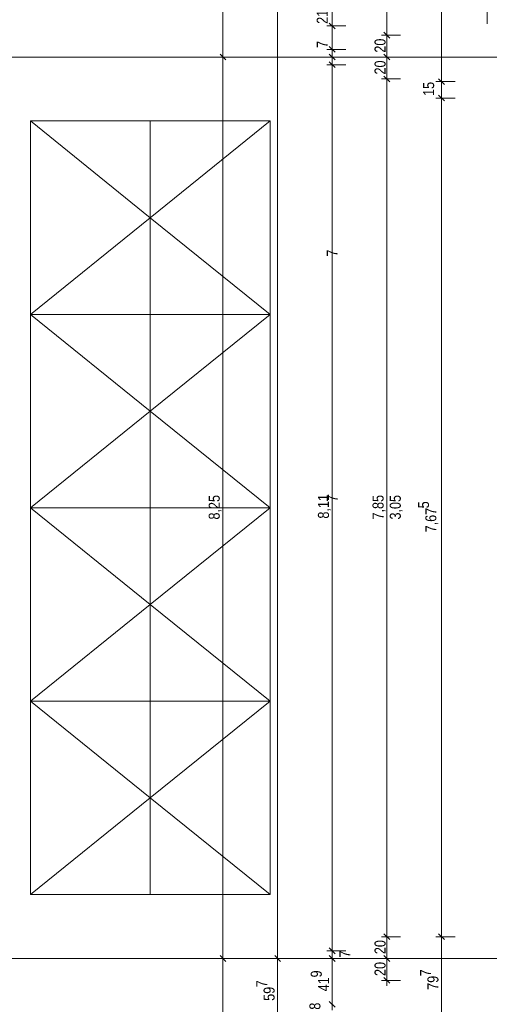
# Model space of a CAD drawing. Extents: x -740 to 300, y 62 to 1112.
# Tile 61 of 187: x -103 to -17, y 377 to 557. Entities that reach past the tile are written whole.
import ezdxf
from ezdxf.lldxf.tags import DXFTag

# ---------------------------------------------------------------- set-up
doc = ezdxf.new("R2010")
doc.units = 0
doc.layers.get('0').update_dxf_attribs({"lineweight": 13})
for name, color, linetype, lineweight, true_color in [('40 -44 Elektr. Anlagen- 2 Eigenstromversorgungsanlagen', 7, 'Continuous', 5, 0xff6633), ('70 -72 Beschriftung- 1 Beschriftung allgemein', 7, 'Continuous', 9, 0xff6633), ('70 -76 Bemaßung- 2 Allgemein', 9, 'Continuous', 5, 0x808080), ('Dachflächen Moblierung', 7, 'Continuous', 9, 0x888888)]:
    doc.layers.add(name, color=color, linetype=linetype, lineweight=lineweight, true_color=true_color)
doc.layers.add('70 -71 Achsen- 1 Gebäudeachsen', color=7, linetype='STRICHPUNKT2-A06CPVBCL0', lineweight=18)
doc.styles.get("Standard").update_dxf_attribs({"font": 'ARIALN.TTF'})
tags = doc.linetypes.add('grob-A06CPVB9L0', pattern=[14, 3, -8, 3]).pattern_tags.tags
tags[8:9] = [DXFTag(74, 4), DXFTag(75, 0), DXFTag(340, '0'), DXFTag(46, 0.0), DXFTag(50, 0.0), DXFTag(44, 0.0), DXFTag(45, 0.0)]
tags[6:7] = [DXFTag(74, 4), DXFTag(75, 0), DXFTag(340, '0'), DXFTag(46, 0.0), DXFTag(50, 0.0), DXFTag(44, 0.0), DXFTag(45, 0.0)]
tags[4:5] = [DXFTag(74, 4), DXFTag(75, 0), DXFTag(340, '0'), DXFTag(46, 0.0), DXFTag(50, 0.0), DXFTag(44, 0.0), DXFTag(45, 0.0)]
tags = doc.linetypes.add('STRICHPUNKT2-A06CPVBCL0', pattern=[12.7, 6.35, -3.175, 0, -3.175]).pattern_tags.tags
tags[10:11] = [DXFTag(74, 4), DXFTag(75, 0), DXFTag(340, '0'), DXFTag(46, 0.0), DXFTag(50, 0.0), DXFTag(44, 0.0), DXFTag(45, 0.0)]
tags[8:9] = [DXFTag(74, 4), DXFTag(75, 0), DXFTag(340, '0'), DXFTag(46, 0.0), DXFTag(50, 0.0), DXFTag(44, 0.0), DXFTag(45, 0.0)]
tags[6:7] = [DXFTag(74, 4), DXFTag(75, 0), DXFTag(340, '0'), DXFTag(46, 0.0), DXFTag(50, 0.0), DXFTag(44, 0.0), DXFTag(45, 0.0)]
tags[4:5] = [DXFTag(74, 4), DXFTag(75, 0), DXFTag(340, '0'), DXFTag(46, 0.0), DXFTag(50, 0.0), DXFTag(44, 0.0), DXFTag(45, 0.0)]

# ---------------------------------------------------------------- blocks, each defined once
blk = doc.blocks.new('Referenz-A06CPVBEL0')
at = {"layer": '40 -44 Elektr. Anlagen- 2 Eigenstromversorgungsanlagen', "color": 0, "lineweight": 9}
for p, q in [((-100.52, 502.81), (-100.52, 538.21)), ((-100.52, 538.21), (-78.6, 538.21)), ((-78.6, 538.21), (-78.6, 502.81)), ((-56.68, 538.21), (-78.6, 538.21)), ((-56.68, 502.81), (-56.68, 538.21)), ((-78.6, 502.81), (-100.52, 502.81)), ((-100.52, 467.41), (-100.52, 502.81)), ((-78.6, 502.81), (-78.6, 467.41)), ((-56.68, 502.81), (-78.6, 502.81)), ((-56.68, 467.41), (-56.68, 502.81)), ((-100.52, 432.01), (-100.52, 467.41)), ((-100.52, 467.41), (-78.6, 467.41)), ((-78.6, 467.41), (-78.6, 432.01)), ((-56.68, 467.41), (-78.6, 467.41)), ((-56.68, 432.01), (-56.68, 467.41)), ((-78.6, 432.01), (-100.52, 432.01)), ((-100.52, 396.61), (-100.52, 432.01)), ((-78.6, 432.01), (-78.6, 396.61)), ((-56.68, 432.01), (-78.6, 432.01)), ((-56.68, 396.61), (-56.68, 432.01)), ((-78.6, 396.61), (-100.52, 396.61)), ((-78.6, 396.61), (-56.68, 396.61))]:
    blk.add_line(p, q, dxfattribs=at)
at = {"layer": '70 -71 Achsen- 1 Gebäudeachsen', "color": 0, "linetype": 'STRICHPUNKT2-A06CPVBCL0', "ltscale": 0.18}
for p, q in [((-682.36, 549.91), (76.35, 549.91)), ((-682.36, 384.91), (76.35, 384.91))]:
    blk.add_line(p, q, dxfattribs=at)
at = {"layer": '70 -72 Beschriftung- 1 Beschriftung allgemein', "color": 0, "linetype": 'Continuous', "ltscale": 0.13}
blk.add_line((-16.92, 602.18), (-16.92, 555.98), dxfattribs=at)
at = {"layer": '70 -76 Bemaßung- 2 Allgemein', "color": 0, "linetype": 'Continuous', "ltscale": 0.13}
for p, q in [((-55.3, 385.97), (-55.3, 773.85)), ((-25.3, 546.47), (-25.3, 613.35)), ((-65.3, 550.97), (-65.3, 608.85)), ((-35.3, 554.97), (-35.3, 604.85)), ((-45.3, 556.67), (-45.3, 603.15)), ((-45.3, 556.67), (-45.3, 557.73)), ((-42.8, 555.61), (-46.3, 555.61)), ((-42.8, 555.61), (-46.3, 555.61)), ((-45.3, 554.61), (-45.3, 556.67)), ((-45.3, 554.61), (-45.3, 556.67)), ((-45.3, 551.31), (-45.3, 555.61)), ((-45.3, 552.37), (-45.3, 553.43)), ((-32.8, 553.91), (-36.3, 553.91)), ((-32.8, 553.91), (-36.3, 553.91)), ((-35.3, 552.91), (-35.3, 554.97)), ((-35.3, 554.91), (-35.3, 552.85)), ((-45.3, 550.31), (-45.3, 552.37)), ((-45.3, 552.31), (-45.3, 550.25)), ((-45.3, 550.97), (-45.3, 552.03)), ((-35.3, 550.97), (-35.3, 552.85)), ((-65.36, 549.91), (-66.3, 549.91)), ((-65.36, 549.91), (-66.3, 549.91)), ((-65.3, 548.91), (-65.3, 550.97)), ((-65.3, 550.91), (-65.3, 548.85)), ((-42.8, 551.31), (-46.3, 551.31)), ((-42.8, 551.31), (-46.3, 551.31)), ((-45.36, 549.91), (-46.3, 549.91)), ((-45.3, 549.91), (-45.3, 551.31)), ((-45.3, 548.91), (-45.3, 550.97)), ((-45.3, 550.91), (-45.3, 548.85)), ((-45.3, 550.25), (-45.3, 549.19)), ((-45.3, 548.51), (-45.3, 549.91)), ((-45.24, 549.91), (-44.3, 549.91)), ((-35.36, 549.91), (-36.3, 549.91)), ((-35.3, 548.91), (-35.3, 550.97)), ((-35.3, 550.91), (-35.3, 548.85)), ((-35.24, 549.91), (-34.3, 549.91)), ((-65.3, 385.97), (-65.3, 548.85)), ((-42.8, 548.51), (-46.3, 548.51)), ((-42.8, 548.51), (-46.3, 548.51)), ((-45.3, 549.51), (-45.3, 547.45)), ((-45.3, 549.51), (-45.3, 547.45)), ((-45.3, 548.85), (-45.3, 547.79)), ((-35.3, 546.97), (-35.3, 548.85)), ((-45.3, 547.45), (-45.3, 546.39)), ((-45.3, 387.37), (-45.3, 547.45)), ((-35.3, 544.91), (-35.3, 546.97)), ((-35.3, 546.91), (-35.3, 544.85)), ((-25.3, 546.47), (-25.3, 547.53)), ((-25.3, 544.41), (-25.3, 546.47)), ((-25.3, 544.41), (-25.3, 546.47)), ((-32.8, 545.91), (-36.3, 545.91)), ((-32.8, 545.91), (-36.3, 545.91)), ((-35.3, 389.97), (-35.3, 544.85)), ((-22.8, 545.41), (-26.3, 545.41)), ((-22.8, 545.41), (-26.3, 545.41)), ((-25.3, 542.41), (-25.3, 545.41)), ((-25.3, 543.41), (-25.3, 541.35)), ((-25.3, 543.41), (-25.3, 541.35)), ((-22.8, 542.41), (-26.3, 542.41)), ((-22.8, 542.41), (-26.3, 542.41)), ((-25.3, 541.35), (-25.3, 540.29)), ((-25.3, 389.97), (-25.3, 541.35)), ((-35.3, 387.91), (-35.3, 389.97)), ((-35.3, 389.91), (-35.3, 387.85)), ((-25.3, 387.91), (-25.3, 389.97)), ((-25.3, 389.91), (-25.3, 387.85)), ((-45.3, 387.37), (-45.3, 388.43)), ((-32.8, 388.91), (-36.3, 388.91)), ((-32.8, 388.91), (-36.3, 388.91)), ((-35.3, 385.97), (-35.3, 387.85)), ((-22.8, 388.91), (-26.3, 388.91)), ((-22.8, 388.91), (-26.3, 388.91)), ((-25.3, 374.03), (-25.3, 387.85)), ((-65.3, 383.91), (-65.3, 385.97)), ((-65.3, 385.91), (-65.3, 383.85)), ((-55.3, 383.91), (-55.3, 385.97)), ((-55.3, 385.91), (-55.3, 383.85)), ((-42.8, 386.31), (-46.3, 386.31)), ((-42.8, 386.31), (-46.3, 386.31)), ((-45.3, 385.31), (-45.3, 387.37)), ((-45.3, 385.31), (-45.3, 387.37)), ((-45.3, 384.91), (-45.3, 386.31)), ((-45.3, 385.91), (-45.3, 383.85)), ((-45.3, 385.91), (-45.3, 383.85)), ((-35.3, 383.91), (-35.3, 385.97)), ((-35.3, 385.91), (-35.3, 383.85)), ((-65.36, 384.91), (-66.3, 384.91)), ((-65.36, 384.91), (-66.3, 384.91)), ((-55.36, 384.91), (-56.3, 384.91)), ((-55.24, 384.91), (-54.3, 384.91)), ((-45.36, 384.91), (-46.3, 384.91)), ((-45.24, 384.91), (-44.3, 384.91)), ((-35.36, 384.91), (-36.3, 384.91)), ((-35.24, 384.91), (-34.3, 384.91)), ((-65.3, 220.97), (-65.3, 383.85)), ((-55.3, 374.03), (-55.3, 383.85)), ((-45.3, 383.85), (-45.3, 382.79)), ((-45.3, 377.59), (-45.3, 383.85)), ((-35.3, 381.97), (-35.3, 383.85)), ((-32.8, 380.91), (-36.3, 380.91)), ((-35.3, 379.91), (-35.3, 381.97)), ((-45.3, 375.53), (-45.3, 377.59)), ((-45.3, 377.53), (-45.3, 375.47))]:
    blk.add_line(p, q, dxfattribs=at)
at = {"layer": '70 -76 Bemaßung- 2 Allgemein', "color": 0, "linetype": 'Continuous', "lineweight": 20, "ltscale": 0.2}
for p, q in [((-44.77, 555.08), (-45.83, 556.14)), ((-44.77, 555.08), (-45.83, 556.14)), ((-34.77, 553.38), (-35.83, 554.44)), ((-35.83, 554.44), (-34.77, 553.38)), ((-45.83, 551.84), (-44.77, 550.78)), ((-44.77, 550.78), (-45.83, 551.84)), ((-64.77, 549.38), (-65.83, 550.44)), ((-65.83, 550.44), (-64.77, 549.38)), ((-45.83, 550.44), (-44.77, 549.38)), ((-44.77, 549.38), (-45.83, 550.44)), ((-34.77, 549.38), (-35.83, 550.44)), ((-35.83, 550.44), (-34.77, 549.38)), ((-45.83, 549.04), (-44.77, 547.98)), ((-45.83, 549.04), (-44.77, 547.98)), ((-34.77, 545.38), (-35.83, 546.44)), ((-35.83, 546.44), (-34.77, 545.38)), ((-24.77, 544.88), (-25.83, 545.94)), ((-24.77, 544.88), (-25.83, 545.94)), ((-25.83, 542.94), (-24.77, 541.88)), ((-25.83, 542.94), (-24.77, 541.88)), ((-34.77, 388.38), (-35.83, 389.44)), ((-35.83, 389.44), (-34.77, 388.38)), ((-24.77, 388.38), (-25.83, 389.44)), ((-25.83, 389.44), (-24.77, 388.38)), ((-44.77, 385.78), (-45.83, 386.84)), ((-44.77, 385.78), (-45.83, 386.84)), ((-64.77, 384.38), (-65.83, 385.44)), ((-65.83, 385.44), (-64.77, 384.38)), ((-54.77, 384.38), (-55.83, 385.44)), ((-55.83, 385.44), (-54.77, 384.38)), ((-45.83, 385.44), (-44.77, 384.38)), ((-45.83, 385.44), (-44.77, 384.38)), ((-34.77, 384.38), (-35.83, 385.44)), ((-35.83, 385.44), (-34.77, 384.38)), ((-34.77, 380.38), (-35.83, 381.44)), ((-44.77, 376), (-45.83, 377.06)), ((-45.83, 377.06), (-44.77, 376))]:
    blk.add_line(p, q, dxfattribs=at)
at = {"layer": 'Dachflächen Moblierung', "color": 0, "linetype": 'grob-A06CPVB9L0', "lineweight": 5, "ltscale": 0.13}
for p, q in [((-100.52, 538.21), (-78.6, 520.51)), ((-56.68, 538.21), (-78.6, 520.51)), ((-78.6, 520.51), (-100.52, 502.81)), ((-78.6, 520.51), (-56.68, 502.81)), ((-100.52, 502.81), (-78.6, 485.11)), ((-56.68, 502.81), (-78.6, 485.11)), ((-78.6, 485.11), (-100.52, 467.41)), ((-78.6, 485.11), (-56.68, 467.41)), ((-100.52, 467.41), (-78.6, 449.71)), ((-56.68, 467.41), (-78.6, 449.71)), ((-78.6, 449.71), (-100.52, 432.01)), ((-78.6, 449.71), (-56.68, 432.01)), ((-100.52, 432.01), (-78.6, 414.31)), ((-56.68, 432.01), (-78.6, 414.31)), ((-78.6, 414.31), (-100.52, 396.61)), ((-78.6, 414.31), (-56.68, 396.61))]:
    blk.add_line(p, q, dxfattribs=at)
at = {"layer": '70 -76 Bemaßung- 2 Allgemein', "color": 0, "linetype": 'Continuous', "ltscale": 0.13, "char_height": 2.0138, "attachment_point": 1, "rotation": 90}
for s, insert in [('{\\fArial Narrow;21}', (-48.14, 555.99)), ('{\\fArial Narrow;20}', (-37.55, 550.72)), ('{\\fArial Narrow;7}', (-48.12, 551.59)), ('{\\fArial Narrow;20}', (-37.55, 546.72)), ('{\\fArial Narrow;15}', (-28.65, 542.8)), ('{\\fArial Narrow;7}', (-46.3, 513.39)), ('{\\fArial Narrow;8,25}', (-67.91, 465.26)), ('{\\fArial Narrow;8,11}', (-47.91, 465.43)), ('{\\fArial Narrow;7,85}', (-37.91, 465.27)), ('{\\fArial Narrow;3,05}', (-34.76, 465.26)), ('{\\fArial Narrow;7}', (-46.3, 468.51)), ('{\\fArial Narrow;5}', (-29.59, 467.31)), ('{\\fArial Narrow;7,67}', (-28.25, 462.92)), ('{\\fArial Narrow;20}', (-37.55, 385.72)), ('{\\fArial Narrow;7}', (-44, 385.08)), ('{\\fArial Narrow;20}', (-37.55, 381.72)), ('{\\fArial Narrow;9}', (-49.23, 381.45)), ('{\\fArial Narrow;7}', (-29.21, 381.64)), ('{\\fArial Narrow;79}', (-27.87, 379.18)), ('{\\fArial Narrow;7}', (-59.21, 379.64)), ('{\\fArial Narrow;41}', (-47.88, 378.91)), ('{\\fArial Narrow;59}', (-57.87, 377.17)), ('{\\fArial Narrow;8}', (-49.48, 375.55))]:
    blk.add_mtext(s, dxfattribs=dict(at, insert=insert))

msp = doc.modelspace()

# ---------------------------------------------------------------- block references
at = {"color": 8, "lineweight": 13, "ltscale": 0.13, "true_color": 0x808080}
msp.add_blockref('Referenz-A06CPVBEL0', (0, 0), dxfattribs=at)

doc.saveas('drawing.dxf')
